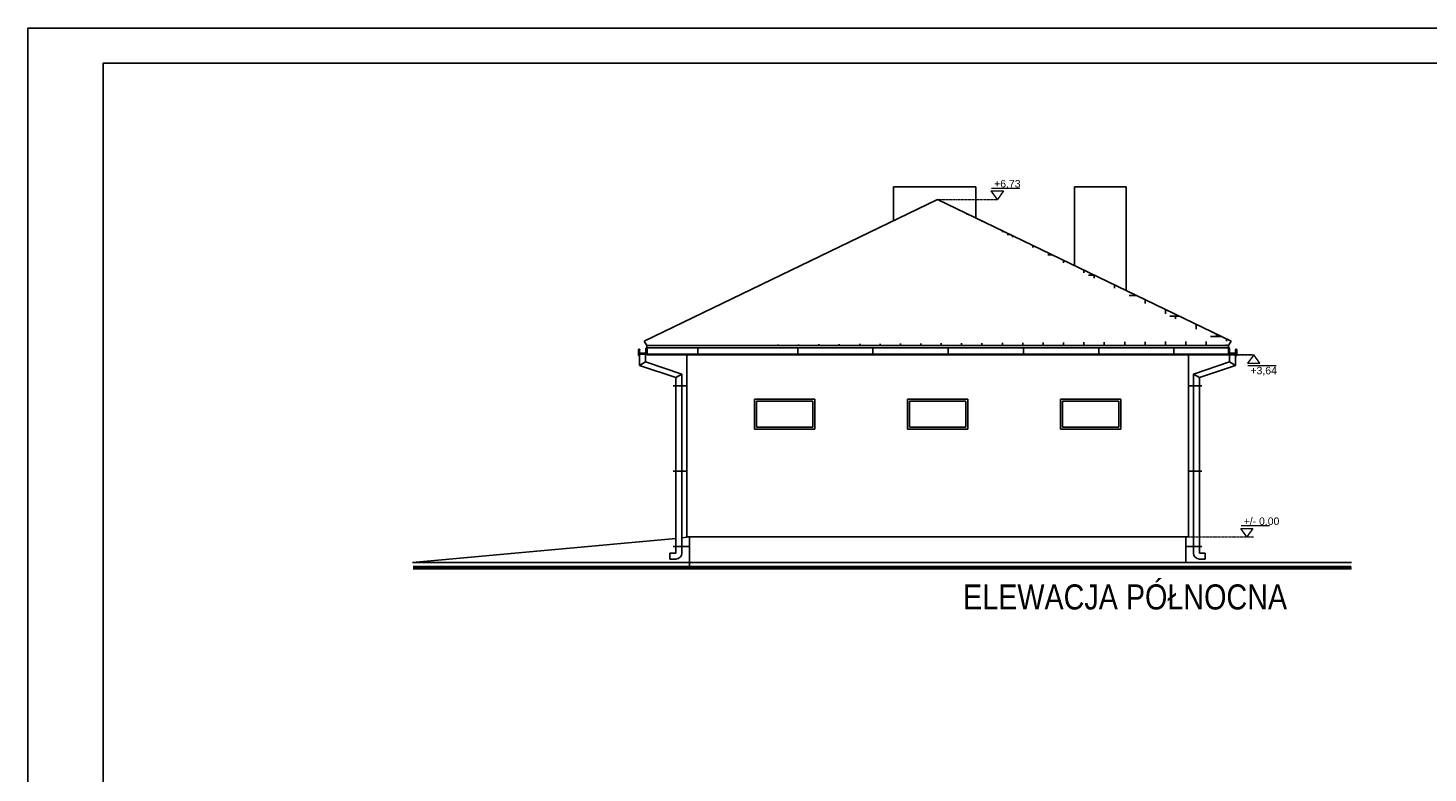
# Model space of a CAD drawing. Header units: millimetres. Extents: x -5941 to 19721, y -9230 to 6433.
# Tile 179 of 204: x 9132 to 11923, y 4948 to 6433. Entities that reach past the tile are written whole.
import ezdxf
from ezdxf.enums import TextEntityAlignment as Align

# ---------------------------------------------------------------- set-up
doc = ezdxf.new("R2010")
doc.units = ezdxf.units.MM
doc.linetypes.add('HIDDEN', pattern=[0.375, 0.25, -0.125])
for name, color, linetype in [('A_cienkL', 30, 'Continuous'), ('A_schody', 3, 'Continuous'), ('A_widok', 3, 'Continuous'), ('e_okna', 4, 'Continuous'), ('elewacja', 7, 'Continuous'), ('O_tabelka', 3, 'Continuous')]:
    doc.layers.add(name, color=color, linetype=linetype)
doc.layers.add('A_RZĘDNE', color=52, linetype='Continuous', lineweight=15)
doc.styles.add('ARIAL', font='arial.ttf', dxfattribs={"width": 0.8})
doc.styles.add('dar-styl', font='arial.ttf')

# ---------------------------------------------------------------- blocks, each defined once
blk = doc.blocks.new('A_RZĘDNA WYKOŃCZENIA')
at = {"layer": 'A_RZĘDNE'}
blk.add_line((45.08720983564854, 22), (-11.48193684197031, 22), dxfattribs=at)
blk.add_lwpolyline([(-12, 17), (12, 17), (0, 0), (-12, 17)], dxfattribs=at)
at = {"layer": 'A_RZĘDNE', "color": 1, "style": 'dar-styl'}
blk.add_attdef('RZEDNA', text='', height=15, dxfattribs=at).set_placement((-11.48193684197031, 31.5), align=Align.MIDDLE_LEFT)
blk = doc.blocks.new('*U139')
at = {"layer": 'A_RZĘDNE'}
blk.add_line((45.08720983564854, 41), (-11.48193684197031, 41), dxfattribs=at)
blk.add_lwpolyline([(-12, 46), (12, 46), (0, 63), (-12, 46)], dxfattribs=at)
at = {"layer": 'A_RZĘDNE', "color": 1, "style": 'dar-styl'}
blk.add_attdef('RZEDNA', text='', height=15, dxfattribs=at).set_placement((-11.48193684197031, 31.5), align=Align.MIDDLE_LEFT)
blk = doc.blocks.new('*U168')
at = {"layer": 'A_RZĘDNE'}
blk.add_line((45.08720983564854, 22), (-11.48193684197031, 22), dxfattribs=at)
blk.add_lwpolyline([(-12, 17), (12, 17), (0, 0), (-12, 17)], dxfattribs=at)
at = {"layer": 'A_RZĘDNE', "color": 1, "style": 'dar-styl'}
blk.add_attdef('RZEDNA', text='', height=15, dxfattribs=at).set_placement((-11.48193684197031, 31.5), align=Align.MIDDLE_LEFT)

msp = doc.modelspace()

# ---------------------------------------------------------------- hatches: boundary and pattern name
at = {"layer": 'elewacja'}
h = msp.add_hatch(dxfattribs=at)
h.set_pattern_fill('AR-B88', color=24, scale=0.2)
h.set_pattern_definition([(0, (0, 8500), (0, 40.64), []), (90, (0, 8500), (-20.32, 40.64), [40.64, -40.64])])
edge = h.paths.add_edge_path()
edge.add_line((11530.341264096, 5808.297552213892), (10945.34125235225, 6090.678628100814))
edge.add_line((10360.34126336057, 5808.297552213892), (10945.34126479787, 6090.678622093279))
edge.add_line((11525.34126411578, 5799.63729817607), (10365.3412633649, 5799.63729817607))

# ---------------------------------------------------------------- linework, layer by layer
for points in [[(9131.808072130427, 3462.532733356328), (13330.05324702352, 3462.532733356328), (13330.05324702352, 6432.532733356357), (9131.808072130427, 6432.532733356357)], [(9281.808072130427, 3532.532733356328), (13260.05324702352, 3532.532733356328), (13260.05324702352, 6362.532733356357), (9281.808072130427, 6362.532733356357)]]:
    msp.add_lwpolyline(points, close=True)
at = {"layer": 'A_cienkL'}
for p, q in [((10349.13514046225, 5791.49505549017, 2.161652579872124e-07), (10349.13514046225, 5779.845573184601, 2.161652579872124e-07)), ((10349.21501648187, 5785.448534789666, 2.161652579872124e-07), (10349.21501648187, 5788.704974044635, 2.161652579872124e-07)), ((10349.29565100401, 5791.525700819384, 2.161652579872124e-07), (10349.29514046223, 5791.49505549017, 2.161652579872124e-07)), ((10349.29514046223, 5791.49505549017, 2.161652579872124e-07), (10349.29514046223, 5791.303632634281, 2.161652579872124e-07)), ((10349.29514046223, 5791.403632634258, 2.161652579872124e-07), (10349.29514046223, 5791.257186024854, 2.161652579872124e-07)), ((10349.29514046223, 5791.257186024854, 2.161652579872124e-07), (10349.41514046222, 5791.257186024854, 2.161652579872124e-07)), ((10349.29726584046, 5791.557554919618, 2.161652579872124e-07), (10349.29565100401, 5791.525700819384, 2.161652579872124e-07)), ((10349.3000877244, 5791.590336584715, 2.161652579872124e-07), (10349.29726584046, 5791.557554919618, 2.161652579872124e-07)), ((10349.30418842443, 5791.623765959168, 2.161652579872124e-07), (10349.3000877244, 5791.590336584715, 2.161652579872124e-07)), ((10349.309599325, 5791.65752163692, 2.161652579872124e-07), (10349.30418842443, 5791.623765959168, 2.161652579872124e-07)), ((10349.31630320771, 5791.691248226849, 2.161652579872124e-07), (10349.309599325, 5791.65752163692, 2.161652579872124e-07)), ((10349.32423258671, 5791.724583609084, 2.161652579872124e-07), (10349.31630320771, 5791.691248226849, 2.161652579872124e-07)), ((10349.33327449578, 5791.757186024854, 2.161652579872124e-07), (10349.32423258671, 5791.724583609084, 2.161652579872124e-07)), ((10349.41514046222, 5791.49505549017, 2.161652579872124e-07), (10349.41573278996, 5791.52583492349, 2.161652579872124e-07)), ((10349.41514046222, 5791.403632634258, 2.161652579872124e-07), (10349.41514046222, 5791.49505549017, 2.161652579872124e-07)), ((10349.41514046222, 5791.257186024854, 2.161652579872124e-07), (10349.41514046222, 5791.403632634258, 2.161652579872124e-07)), ((10349.41573278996, 5791.52583492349, 2.161652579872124e-07), (10349.41760569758, 5791.557811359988, 2.161652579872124e-07)), ((10349.41760569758, 5791.557811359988, 2.161652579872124e-07), (10349.42087719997, 5791.590689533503, 2.161652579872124e-07)), ((10349.42087719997, 5791.590689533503, 2.161652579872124e-07), (10349.42562970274, 5791.624178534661, 2.161652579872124e-07)), ((10349.42562970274, 5791.624178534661, 2.161652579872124e-07), (10349.43189879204, 5791.657943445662, 2.161652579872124e-07)), ((10349.43189879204, 5791.657943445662, 2.161652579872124e-07), (10349.43966307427, 5791.691612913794, 2.161652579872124e-07)), ((10349.43966307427, 5791.691612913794, 2.161652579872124e-07), (10349.44884249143, 5791.72481062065, 2.161652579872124e-07)), ((10349.44884249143, 5791.72481062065, 2.161652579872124e-07), (10349.4593047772, 5791.757186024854, 2.161652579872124e-07)), ((10349.50790970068, 5789.412080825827, 2.161652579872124e-07), (10350.7650549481, 5790.669226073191, 2.161652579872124e-07)), ((10349.52286523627, 5779.795943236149, 2.161652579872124e-07), (10350.17816897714, 5782.313722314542, 2.161652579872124e-07)), ((10350.27494484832, 5782.388534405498, 2.161652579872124e-07), (10352.39474326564, 5782.388534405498, 2.161652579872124e-07)), ((10350.7650549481, 5790.669226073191, 2.161652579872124e-07), (10350.76494260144, 5785.248562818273, 2.161652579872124e-07)), ((10351.21512447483, 5791.119295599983, 2.161652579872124e-07), (10350.7650549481, 5790.669226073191, 2.161652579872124e-07)), ((10351.01507879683, 5790.919249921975, 2.161652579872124e-07), (10351.01507897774, 5791.485137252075, 2.161652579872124e-07)), ((10351.13506261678, 5791.039233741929, 2.161652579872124e-07), (10351.02668987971, 5790.930861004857, 2.161652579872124e-07)), ((10351.13506975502, 5791.483649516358, 2.161652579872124e-07), (10351.13506261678, 5791.039233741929, 2.161652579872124e-07)), ((10351.21512447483, 5791.119295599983, 2.161652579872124e-07), (10351.21502309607, 5785.248550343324, 2.161652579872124e-07)), ((10351.29289346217, 5791.241713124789, 2.161652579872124e-07), (10351.29289346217, 5791.564686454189, 2.161652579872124e-07)), ((10351.98531394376, 5783.073532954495, 2.161652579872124e-07), (10351.93531394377, 5782.986930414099, 2.161652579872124e-07)), ((10351.95361521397, 5782.918629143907, 2.161652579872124e-07), (10352.44463743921, 5782.635137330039, 2.161652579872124e-07)), ((10351.95372104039, 5782.918628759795, 2.161652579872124e-07), (10352.44474326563, 5782.635136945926, 2.161652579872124e-07)), ((10352.93579171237, 5782.582509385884, 2.161652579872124e-07), (10352.05361521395, 5783.091834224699, 2.161652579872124e-07)), ((10352.1349426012, 5783.878534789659, 2.161652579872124e-07), (10362.79494423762, 5783.878534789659, 2.161652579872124e-07)), ((10352.13502309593, 5784.328534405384, 2.161652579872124e-07), (10362.79506821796, 5784.328534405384, 2.161652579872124e-07)), ((10352.39463743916, 5782.448534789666, 2.161652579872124e-07), (10352.21501648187, 5782.448534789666, 2.161652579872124e-07)), ((10352.21512230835, 5782.448534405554, 2.161652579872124e-07), (10352.39474326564, 5782.448534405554, 2.161652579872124e-07)), ((10363.21073067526, 5782.448534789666, 2.161652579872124e-07), (10353.43579171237, 5782.448534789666, 2.161652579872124e-07)), ((10362.83324282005, 5793.917126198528, -2.270136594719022e-07), (10365.34126334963, 5796.035592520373)), ((10362.83324282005, 5793.917126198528, -2.270136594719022e-07), (10363.02549462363, 5793.579966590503, -1.999972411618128e-07)), ((10362.83324282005, 5793.917126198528, -2.270136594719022e-07), (10363.02549462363, 5793.579966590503, -1.999972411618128e-07)), ((10363.02549462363, 5793.579966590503, -1.999972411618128e-07), (10363.58905091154, 5793.201929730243, -1.862101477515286e-07)), ((10363.02549462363, 5793.579966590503, -1.999972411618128e-07), (10363.58905091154, 5793.201929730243, -1.862101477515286e-07)), ((10363.21073067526, 5782.448534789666, 2.161652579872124e-07), (10363.21073067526, 5766.909379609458, 2.161652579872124e-07)), ((10364.96494423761, 5793.49512811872, 2.161652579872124e-07), (10363.715068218, 5793.49512811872, 2.161652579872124e-07)), ((10363.715068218, 5785.248534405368, 2.161652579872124e-07), (10363.715068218, 5793.49512811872, 2.161652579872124e-07)), ((10364.59494423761, 5783.418534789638, 2.161652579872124e-07), (10363.91783745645, 5782.741428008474, 2.161652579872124e-07)), ((10364.16494423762, 5785.248534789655, 2.161652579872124e-07), (10364.16494423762, 5793.49512811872, 2.161652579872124e-07)), ((10364.42494423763, 5793.49512811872, 2.161652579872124e-07), (10364.42494423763, 5783.248534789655, 2.161652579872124e-07)), ((10364.59494423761, 5783.418534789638, 2.161652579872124e-07), (10364.77172093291, 5783.595311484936, 2.161652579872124e-07)), ((10364.77172093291, 5783.595311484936, 2.161652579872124e-07), (10364.84494423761, 5783.668534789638, 2.161652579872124e-07)), ((10364.84494423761, 5793.49512811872, 2.161652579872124e-07), (10364.84494423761, 5793.102234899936, 2.161652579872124e-07)), ((10364.84494423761, 5793.102234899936, 2.161652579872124e-07), (10364.84494423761, 5792.395128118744, 2.161652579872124e-07)), ((10364.84494423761, 5784.668534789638, 2.161652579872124e-07), (10364.84494423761, 5792.395128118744, 2.161652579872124e-07)), ((10364.84494423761, 5784.668534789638, 2.161652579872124e-07), (10364.84494423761, 5783.961428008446, 2.161652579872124e-07)), ((10364.96494423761, 5784.668534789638, 2.161652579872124e-07), (10364.84494423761, 5784.668534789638, 2.161652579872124e-07)), ((10364.84494423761, 5783.961428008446, 2.161652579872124e-07), (10364.84494423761, 5783.668534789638, 2.161652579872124e-07)), ((10364.84494423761, 5783.668534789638, 2.161652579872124e-07), (10364.96494423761, 5783.668534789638, 2.161652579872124e-07)), ((10364.96494423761, 5793.102234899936, 2.161652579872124e-07), (10364.96494423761, 5793.49512811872, 2.161652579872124e-07)), ((10364.96494423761, 5792.395128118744, 2.161652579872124e-07), (10364.96494423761, 5793.102234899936, 2.161652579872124e-07)), ((10364.96494423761, 5783.961428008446, 2.161652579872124e-07), (10364.96494423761, 5784.668534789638, 2.161652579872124e-07)), ((10364.96494423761, 5783.668534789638, 2.161652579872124e-07), (10364.96494423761, 5783.961428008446, 2.161652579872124e-07)), ((11525.34126410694, 5795.030830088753), (10366.41649625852, 5795.030830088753)), ((10366.41649625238, 5782.31679009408), (10366.41649625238, 5795.030830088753)), ((11525.34126410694, 5782.31679009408), (10366.41649625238, 5782.31679009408)), ((10467.41476295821, 5782.31679009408, -2.161652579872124e-07), (10467.41476295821, 5795.030830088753, -2.161652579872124e-07)), ((10666.41649625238, 5782.31679009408), (10666.41649625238, 5795.030830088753)), ((10816.41649625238, 5782.31679009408), (10816.41649625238, 5795.030830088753)), ((10966.41649625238, 5782.31679009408), (10966.41649625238, 5795.030830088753)), ((11116.41649625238, 5782.31679009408), (11116.41649625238, 5795.030830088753)), ((11266.41649625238, 5782.31679009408), (11266.41649625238, 5795.030830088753)), ((11416.41649625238, 5782.31679009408), (11416.41649625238, 5795.030830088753)), ((11527.84928463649, 5793.785381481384, -2.270136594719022e-07), (11525.34126410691, 5795.903847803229)), ((11525.71758321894, 5793.363383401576, 2.161652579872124e-07), (11526.96745923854, 5793.363383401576, 2.161652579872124e-07)), ((11525.71758321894, 5792.970490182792, 2.161652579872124e-07), (11525.71758321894, 5793.363383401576, 2.161652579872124e-07)), ((11525.71758321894, 5792.2633834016, 2.161652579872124e-07), (11525.71758321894, 5792.970490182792, 2.161652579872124e-07)), ((11525.71758321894, 5783.829683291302, 2.161652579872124e-07), (11525.71758321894, 5784.536790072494, 2.161652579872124e-07)), ((11525.71758321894, 5784.536790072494, 2.161652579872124e-07), (11525.83758321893, 5784.536790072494, 2.161652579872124e-07)), ((11525.71758321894, 5783.536790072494, 2.161652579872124e-07), (11525.71758321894, 5783.829683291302, 2.161652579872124e-07)), ((11525.83758321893, 5783.536790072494, 2.161652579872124e-07), (11525.71758321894, 5783.536790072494, 2.161652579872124e-07)), ((11525.83758321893, 5793.363383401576, 2.161652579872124e-07), (11525.83758321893, 5792.970490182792, 2.161652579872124e-07)), ((11525.83758321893, 5792.970490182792, 2.161652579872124e-07), (11525.83758321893, 5792.2633834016, 2.161652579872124e-07)), ((11525.83758321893, 5784.536790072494, 2.161652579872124e-07), (11525.83758321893, 5792.2633834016, 2.161652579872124e-07)), ((11525.83758321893, 5784.536790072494, 2.161652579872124e-07), (11525.83758321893, 5783.829683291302, 2.161652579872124e-07)), ((11525.83758321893, 5783.829683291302, 2.161652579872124e-07), (11525.83758321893, 5783.536790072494, 2.161652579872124e-07)), ((11525.91080652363, 5783.463566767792, 2.161652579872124e-07), (11525.83758321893, 5783.536790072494, 2.161652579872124e-07)), ((11526.08758321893, 5783.286790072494, 2.161652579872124e-07), (11525.91080652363, 5783.463566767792, 2.161652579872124e-07)), ((11526.08758321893, 5783.286790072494, 2.161652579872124e-07), (11526.76469000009, 5782.60968329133, 2.161652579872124e-07)), ((11526.25758321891, 5793.363383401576, 2.161652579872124e-07), (11526.25758321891, 5783.11679007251, 2.161652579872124e-07)), ((11526.51758321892, 5785.11679007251, 2.161652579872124e-07), (11526.51758321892, 5793.363383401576, 2.161652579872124e-07)), ((11526.96745923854, 5785.116789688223, 2.161652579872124e-07), (11526.96745923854, 5793.363383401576, 2.161652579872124e-07)), ((11527.65703283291, 5793.448221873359, -1.999972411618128e-07), (11527.093476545, 5793.070185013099, -1.862101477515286e-07)), ((11527.65703283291, 5793.448221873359, -1.999972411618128e-07), (11527.093476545, 5793.070185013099, -1.862101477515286e-07)), ((11527.47179678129, 5782.316790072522, 2.161652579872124e-07), (11537.24673574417, 5782.316790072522, 2.161652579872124e-07)), ((11527.84928463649, 5793.785381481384, -2.270136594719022e-07), (11527.65703283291, 5793.448221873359, -1.999972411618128e-07)), ((11527.84928463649, 5793.785381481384, -2.270136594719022e-07), (11527.65703283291, 5793.448221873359, -1.999972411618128e-07)), ((11538.54750436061, 5784.19678968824, 2.161652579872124e-07), (11527.88745923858, 5784.19678968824, 2.161652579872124e-07)), ((11538.54758485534, 5783.746790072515, 2.161652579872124e-07), (11527.88758321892, 5783.746790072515, 2.161652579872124e-07)), ((11541.54738699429, 5782.31679009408), (11537.24673574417, 5782.31679009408)), ((11537.74673574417, 5782.45076466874, 2.161652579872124e-07), (11538.62891224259, 5782.960089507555, 2.161652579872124e-07)), ((11538.72880641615, 5782.786884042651, 2.161652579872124e-07), (11538.23778419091, 5782.503392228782, 2.161652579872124e-07)), ((11538.72891224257, 5782.786884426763, 2.161652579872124e-07), (11538.23789001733, 5782.503392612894, 2.161652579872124e-07)), ((11538.4674051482, 5782.31678968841, 2.161652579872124e-07), (11538.2877841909, 5782.31678968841, 2.161652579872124e-07)), ((11540.40758260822, 5782.256789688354, 2.161652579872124e-07), (11538.2877841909, 5782.256789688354, 2.161652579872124e-07)), ((11538.28789001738, 5782.316790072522, 2.161652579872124e-07), (11538.46751097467, 5782.316790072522, 2.161652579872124e-07)), ((11538.69721351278, 5782.941788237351, 2.161652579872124e-07), (11538.74721351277, 5782.855185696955, 2.161652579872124e-07)), ((11539.38963399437, 5791.109968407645, 2.161652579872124e-07), (11539.38963399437, 5791.432941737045, 2.161652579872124e-07)), ((11539.46740298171, 5790.987550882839, 2.161652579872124e-07), (11539.91747250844, 5790.537481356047, 2.161652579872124e-07)), ((11539.46740298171, 5790.987550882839, 2.161652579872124e-07), (11539.46750436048, 5785.116805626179, 2.161652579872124e-07)), ((11539.54745770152, 5791.351904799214, 2.161652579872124e-07), (11539.54746483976, 5790.907489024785, 2.161652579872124e-07)), ((11539.54746483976, 5790.907489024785, 2.161652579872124e-07), (11539.65583757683, 5790.799116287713, 2.161652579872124e-07)), ((11539.66744865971, 5790.787505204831, 2.161652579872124e-07), (11539.66744847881, 5791.353392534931, 2.161652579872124e-07)), ((11541.17461775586, 5789.280336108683, 2.161652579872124e-07), (11539.91747250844, 5790.537481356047, 2.161652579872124e-07)), ((11539.91747250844, 5790.537481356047, 2.161652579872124e-07), (11539.91758485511, 5785.116818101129, 2.161652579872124e-07)), ((11541.15966222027, 5779.664198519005, 2.161652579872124e-07), (11540.5043584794, 5782.181977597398, 2.161652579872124e-07)), ((11541.23368496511, 5791.593065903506, 2.161652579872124e-07), (11541.22322267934, 5791.625441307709, 2.161652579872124e-07)), ((11541.24286438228, 5791.559868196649, 2.161652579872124e-07), (11541.23368496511, 5791.593065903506, 2.161652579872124e-07)), ((11541.2506286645, 5791.526198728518, 2.161652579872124e-07), (11541.24286438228, 5791.559868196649, 2.161652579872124e-07)), ((11541.2568977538, 5791.492433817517, 2.161652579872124e-07), (11541.2506286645, 5791.526198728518, 2.161652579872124e-07)), ((11541.26165025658, 5791.458944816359, 2.161652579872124e-07), (11541.2568977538, 5791.492433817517, 2.161652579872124e-07)), ((11541.26492175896, 5791.426066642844, 2.161652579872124e-07), (11541.26165025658, 5791.458944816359, 2.161652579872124e-07)), ((11541.26679466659, 5791.394090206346, 2.161652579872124e-07), (11541.26492175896, 5791.426066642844, 2.161652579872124e-07)), ((11541.26738699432, 5791.363310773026, 2.161652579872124e-07), (11541.26679466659, 5791.394090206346, 2.161652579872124e-07)), ((11541.26738699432, 5791.271887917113, 2.161652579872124e-07), (11541.26738699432, 5791.363310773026, 2.161652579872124e-07)), ((11541.26738699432, 5791.125441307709, 2.161652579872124e-07), (11541.26738699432, 5791.271887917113, 2.161652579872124e-07)), ((11541.38738699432, 5791.125441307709, 2.161652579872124e-07), (11541.26738699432, 5791.125441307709, 2.161652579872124e-07)), ((11541.34925296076, 5791.625441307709, 2.161652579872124e-07), (11541.35829486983, 5791.59283889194, 2.161652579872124e-07)), ((11541.35829486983, 5791.59283889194, 2.161652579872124e-07), (11541.36622424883, 5791.559503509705, 2.161652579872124e-07)), ((11541.36622424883, 5791.559503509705, 2.161652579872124e-07), (11541.37292813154, 5791.525776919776, 2.161652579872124e-07)), ((11541.37292813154, 5791.525776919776, 2.161652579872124e-07), (11541.37833903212, 5791.492021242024, 2.161652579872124e-07)), ((11541.37833903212, 5791.492021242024, 2.161652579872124e-07), (11541.38243973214, 5791.458591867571, 2.161652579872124e-07)), ((11541.38243973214, 5791.458591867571, 2.161652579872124e-07), (11541.38526161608, 5791.425810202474, 2.161652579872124e-07)), ((11541.38526161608, 5791.425810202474, 2.161652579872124e-07), (11541.38687645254, 5791.39395610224, 2.161652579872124e-07)), ((11541.38687645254, 5791.39395610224, 2.161652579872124e-07), (11541.38738699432, 5791.363310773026, 2.161652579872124e-07)), ((11541.38738699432, 5791.363310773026, 2.161652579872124e-07), (11541.38738699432, 5791.171887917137, 2.161652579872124e-07)), ((11541.38738699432, 5791.271887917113, 2.161652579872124e-07), (11541.38738699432, 5791.125441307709, 2.161652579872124e-07)), ((11541.46751097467, 5785.316790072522, 2.161652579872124e-07), (11541.46751097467, 5788.57322932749, 2.161652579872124e-07)), ((11541.54738699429, 5791.363310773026, 2.161652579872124e-07), (11541.54738699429, 5779.713828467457, 2.161652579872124e-07)), ((10351.21073067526, 5759.981176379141, 2.161652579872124e-07), (10363.21073067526, 5766.909379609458, 2.161652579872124e-07)), ((10363.21073067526, 5766.909379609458, 2.161652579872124e-07), (10435.34126334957, 5742.585305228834, 2.161652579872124e-07)), ((11539.47179678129, 5759.981176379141, 2.161652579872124e-07), (11527.47179678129, 5766.909379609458, 2.161652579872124e-07)), ((10435.34126334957, 5742.585305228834, 2.161652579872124e-07), (10423.34126334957, 5735.657101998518, 2.161652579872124e-07)), ((10435.34126334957, 5742.585305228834, 2.161652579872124e-07), (10435.34126334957, 5385.980020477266, 2.161652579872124e-07)), ((11455.34126410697, 5742.585305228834, 2.161652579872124e-07), (11467.34126410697, 5735.657101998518, 2.161652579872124e-07)), ((10418.34126334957, 5719.212646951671, 2.161652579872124e-07), (10445.34126332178, 5719.212646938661)), ((11472.34126410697, 5719.212646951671, 2.161652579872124e-07), (11445.34126413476, 5719.212646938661)), ((10418.34126334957, 5549.212646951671, 2.161652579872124e-07), (10445.34126332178, 5549.212646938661)), ((11472.34126410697, 5549.212646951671, 2.161652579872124e-07), (11445.34126413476, 5549.212646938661)), ((10418.34126334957, 5399.212646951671, 2.161652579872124e-07), (10450.34125235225, 5399.212646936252, -4.003051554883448e-08)), ((10435.34126334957, 5388.446363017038, 2.161652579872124e-07), (10435.34126334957, 5387.032780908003, 2.161652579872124e-07)), ((11472.34126410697, 5399.212646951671, 2.161652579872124e-07), (11440.34126414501, 5399.212646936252, -4.003060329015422e-08)), ((10411.29517250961, 5385.980020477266, 2.161652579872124e-07), (10411.29517250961, 5373.980020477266, 2.161652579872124e-07)), ((10423.34126334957, 5373.980020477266, 2.161652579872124e-07), (10411.29517250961, 5373.980020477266, 2.161652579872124e-07)), ((11467.34126410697, 5385.980020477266, 2.161652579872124e-07), (11478.91185341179, 5385.980020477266, 2.161652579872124e-07)), ((11467.34126410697, 5373.980020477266, 2.161652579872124e-07), (11478.91185341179, 5373.980020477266, 2.161652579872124e-07)), ((11478.91185341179, 5385.980020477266, 2.161652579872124e-07), (11478.91185341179, 5373.980020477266, 2.161652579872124e-07))]:
    msp.add_line(p, q, dxfattribs=at)
at = {"layer": 'A_cienkL', "elevation": 2.161652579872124e-07}
for points in [[(10351.21073067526, 5782.621626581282), (10351.21073067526, 5759.981176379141), (10423.34126334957, 5735.657101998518), (10423.34126334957, 5385.980020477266), (10411.29517250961, 5385.980020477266)], [(11527.47179678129, 5782.316790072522), (11527.47179678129, 5766.909379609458), (11455.34126410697, 5742.585305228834), (11455.34126410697, 5385.980020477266)], [(11539.47179678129, 5782.31679007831), (11539.47179678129, 5759.981176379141), (11467.34126410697, 5735.657101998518), (11467.34126410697, 5385.980020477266)], [(11539.47179678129, 5782.316790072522), (11539.47179678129, 5782.256789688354)]]:
    msp.add_lwpolyline(points, dxfattribs=at)
at = {"layer": 'A_cienkL'}
for centre, radius, start, end in [((10350.21514046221, 5791.49505549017, 2.161652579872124e-07), 1.079999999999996, 3.696601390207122, 180), ((10349.33217924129, 5779.845573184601, 2.161652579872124e-07), 0.1970387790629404, 180, 345.4112650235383), ((10350.21501648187, 5788.704974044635, 2.161652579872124e-07), 1.000000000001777, 134.999999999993, 179.9999975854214), ((10352.21501648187, 5785.448534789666, 2.161652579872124e-07), 2.999999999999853, 179.9999987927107, 270), ((10350.21514046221, 5791.49505549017, 2.161652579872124e-07), 0.9200000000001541, 359.9999942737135, 163.4456646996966), ((10350.21514046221, 5791.49505549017, 2.161652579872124e-07), 0.7999999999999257, 0, 160.8729994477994), ((10350.27494484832, 5782.288534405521, 2.161652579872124e-07), 0.1000000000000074, 90, 165.4112650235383), ((10352.1349426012, 5785.248534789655, 2.161652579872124e-07), 1.369999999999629, 179.9988277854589, 270), ((10350.21514046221, 5791.395055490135, 2.161652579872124e-07), 0.7999999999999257, 359.2896403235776, 0), ((10350.21514046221, 5791.395055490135, 2.161652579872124e-07), 0.9200000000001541, 359.2896403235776, 359.9999942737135), ((10352.13502309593, 5785.248534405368, 2.161652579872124e-07), 0.919999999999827, 179.9990074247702, 270), ((10351.978615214, 5782.961930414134, 2.161652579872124e-07), 0.04999999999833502, 149.9999999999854, 180), ((10351.978615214, 5782.961930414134, 2.161652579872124e-07), 0.04999999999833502, 180, 239.9999999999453), ((10352.02861521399, 5783.048532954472, 2.161652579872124e-07), 0.05000000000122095, 60.00000000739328, 149.9999999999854), ((10352.39463743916, 5782.548534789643, 2.161652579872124e-07), 0.09999999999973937, 270, 359.999992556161), ((10352.39463743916, 5782.548534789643, 2.161652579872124e-07), 0.09999999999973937, 359.999992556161, 59.99999999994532), ((10353.43579171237, 5783.448534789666, 2.161652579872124e-07), 0.9999999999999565, 239.9999999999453, 270), ((10362.79494423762, 5785.248534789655, 2.161652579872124e-07), 1.369999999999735, 270, 3.818636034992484e-06), ((10362.79506821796, 5785.248534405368, 2.161652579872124e-07), 0.9200000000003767, 270, 359.9999956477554), ((10363.21073067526, 5783.448534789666, 2.161652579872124e-07), 1, 270, 314.999999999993), ((11527.88758321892, 5785.11679007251, 2.161652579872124e-07), 1.369999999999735, 179.999996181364, 270), ((11527.47179678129, 5783.316790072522, 2.161652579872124e-07), 1, 225.0000000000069, 270), ((11527.88745923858, 5785.116789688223, 2.161652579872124e-07), 0.9200000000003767, 180.0000043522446, 270), ((11537.24673574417, 5783.316790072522, 2.161652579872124e-07), 0.9999999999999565, 270, 300.0000000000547), ((11538.28789001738, 5782.416790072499, 2.161652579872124e-07), 0.09999999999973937, 120.0000000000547, 180.000007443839), ((11538.28789001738, 5782.416790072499, 2.161652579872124e-07), 0.09999999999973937, 180.000007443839, 270), ((11538.46751097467, 5785.316790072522, 2.161652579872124e-07), 2.999999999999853, 270, 1.207289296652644e-06), ((11538.54750436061, 5785.116789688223, 2.161652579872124e-07), 0.919999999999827, 270, 0.0009925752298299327), ((11538.54758485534, 5785.11679007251, 2.161652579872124e-07), 1.369999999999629, 270, 0.001172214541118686), ((11538.65391224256, 5782.916788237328, 2.161652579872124e-07), 0.05000000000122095, 30.00000000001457, 119.9999999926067), ((11538.70391224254, 5782.83018569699, 2.161652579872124e-07), 0.04999999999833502, 300.0000000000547, 0), ((11538.70391224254, 5782.83018569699, 2.161652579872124e-07), 0.04999999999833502, 0, 30.00000000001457), ((11540.46738699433, 5791.363310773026, 2.161652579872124e-07), 1.079999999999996, 0, 176.3033986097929), ((11540.46738699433, 5791.363310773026, 2.161652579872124e-07), 0.9200000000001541, 16.55433530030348, 180.0000057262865), ((11540.46738699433, 5791.263310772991, 2.161652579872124e-07), 0.9200000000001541, 180.0000057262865, 180.7103596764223), ((11540.46738699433, 5791.363310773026, 2.161652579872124e-07), 0.7999999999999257, 19.12700055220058, 180), ((11540.46738699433, 5791.263310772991, 2.161652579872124e-07), 0.7999999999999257, 180, 180.7103596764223), ((11540.40758260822, 5782.156789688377, 2.161652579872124e-07), 0.1000000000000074, 14.58873497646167, 90), ((11541.35034821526, 5779.713828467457, 2.161652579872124e-07), 0.1970387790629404, 194.5887349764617, 0), ((11540.46751097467, 5788.57322932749, 2.161652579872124e-07), 1.000000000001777, 2.41457859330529e-06, 45.00000000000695), ((10423.34126334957, 5385.980020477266, 2.161652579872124e-07), 12, 270, 0), ((11467.34126410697, 5385.980020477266, 2.161652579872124e-07), 12, 180, 270)]:
    msp.add_arc(centre, radius, start, end, dxfattribs=at)
at = {"layer": 'A_RZĘDNE', "linetype": 'HIDDEN'}
for p, q in [((10945.34125021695, 6090.678616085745), (11064.40582389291, 6090.678616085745)), ((11572.17063854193, 5781.316790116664), (11525.34123921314, 5781.31679009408)), ((11525.34123921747, 5781.31679009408), (11575.45785871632, 5781.31679009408)), ((11445.34123921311, 5417.980020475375), (11575.45785871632, 5417.980020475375))]:
    msp.add_line(p, q, dxfattribs=at)
at = {"layer": 'A_schody'}
for p, q in [((10423.34126334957, 5414.975486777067), (9898.435611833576, 5367.044589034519)), ((10450.34125235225, 5417.980020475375), (10435.34126334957, 5416.310835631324))]:
    msp.add_line(p, q, dxfattribs=at)
at = {"layer": 'A_widok', "color": 3, "ltscale": 0.5, "const_width": 8}
for points in [[(9899.46654383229, 5357.044589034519), (10346.46960012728, 5357.044589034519)], [(10346.46960012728, 5357.044589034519), (11770.15473483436, 5357.044589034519)]]:
    msp.add_lwpolyline(points, dxfattribs=at)
at = {"layer": 'A_widok', "color": 3, "ltscale": 0.5}
for points in [[(9898.693344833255, 5367.044589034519), (10346.46960012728, 5367.044589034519)], [(10346.46960012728, 5367.044589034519), (11770.15473483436, 5367.044589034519)], [(10346.46960012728, 5356.044589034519), (11770.15473483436, 5356.044589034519)]]:
    msp.add_lwpolyline(points, dxfattribs=at)
at = {"layer": 'e_okna'}
for p, q in [((10580.34125235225, 5692.980020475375), (10580.34125235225, 5632.980020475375)), ((10700.34125235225, 5692.980020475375), (10580.34125235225, 5692.980020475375)), ((10696.34125235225, 5688.980020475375), (10584.34125235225, 5688.980020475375)), ((10584.34125235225, 5688.980020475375), (10584.34125235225, 5636.980020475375)), ((10696.34125235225, 5688.980020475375), (10696.34125235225, 5636.980020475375)), ((10700.34125235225, 5692.980020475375), (10700.34125235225, 5632.980020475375)), ((10885.34125235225, 5692.980020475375), (10885.34125235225, 5632.980020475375)), ((11005.34126410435, 5692.980020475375), (10885.34125235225, 5692.980020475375)), ((10889.34125235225, 5688.980020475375), (10889.34125235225, 5636.980020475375)), ((11001.34126410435, 5688.980020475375), (10889.34125235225, 5688.980020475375)), ((11001.34126410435, 5688.980020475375), (11001.34126410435, 5636.980020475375)), ((11005.34126410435, 5692.980020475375), (11005.34126410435, 5632.980020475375)), ((11190.34126410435, 5692.980020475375), (11190.34126410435, 5632.980020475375)), ((11310.34126410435, 5692.980020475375), (11190.34126410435, 5692.980020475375)), ((11306.34126410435, 5688.980020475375), (11194.34126410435, 5688.980020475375)), ((11194.34126410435, 5688.980020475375), (11194.34126410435, 5636.980020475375)), ((11306.34126410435, 5688.980020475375), (11306.34126410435, 5636.980020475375)), ((11310.34126410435, 5692.980020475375), (11310.34126410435, 5632.980020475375)), ((10700.34125235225, 5632.980020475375), (10580.34125235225, 5632.980020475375)), ((10696.34125235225, 5636.980020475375), (10584.34125235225, 5636.980020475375)), ((11005.34126410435, 5632.980020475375), (10885.34125235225, 5632.980020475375)), ((11001.34126410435, 5636.980020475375), (10889.34125235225, 5636.980020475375)), ((11310.34126410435, 5632.980020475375), (11190.34126410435, 5632.980020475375)), ((11306.34126410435, 5636.980020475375), (11194.34126410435, 5636.980020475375))]:
    msp.add_line(p, q, dxfattribs=at)
at = {"layer": 'elewacja'}
for p, q in [((10857.59968018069, 6115.999491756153), (10857.59968018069, 6048.325523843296)), ((10857.59968018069, 6115.999491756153), (11021.59968018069, 6115.999491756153)), ((11021.59968018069, 6115.999491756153), (11021.59968018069, 6053.868480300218)), ((11218.34126410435, 5958.900789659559), (11218.34126410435, 6115.999491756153)), ((11218.34126410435, 6115.999491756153), (11321.34126410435, 6115.999491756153)), ((11321.34126410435, 5909.182413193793), (11321.34126410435, 6115.999491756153)), ((10360.34126336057, 5808.297552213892), (10945.34126479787, 6090.678622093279)), ((10945.34125235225, 6090.678628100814), (10945.34125235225, 6090.678616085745)), ((11530.341264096, 5808.297552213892), (10945.34125235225, 6090.678628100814)), ((10365.34126336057, 5799.63729817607), (10360.34126336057, 5808.297552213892)), ((11525.34126409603, 5799.63729817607), (11530.341264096, 5808.297552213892)), ((10365.34126335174, 5781.31679009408), (10365.34126336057, 5799.63729817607)), ((11525.34126411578, 5799.63729817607), (10365.3412633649, 5799.63729817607)), ((11525.34126410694, 5781.31679009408), (10365.34126335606, 5781.31679009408)), ((10445.34126335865, 5782.31679009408), (10366.41649625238, 5782.31679009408)), ((10445.34125235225, 5782.31679009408), (10445.34125235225, 5417.980020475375)), ((10445.34126335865, 5782.31679009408), (11445.34126410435, 5782.31679009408)), ((10580.34125235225, 5782.31679009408), (10580.34125235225, 5781.31679009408)), ((10700.34125235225, 5782.31679009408), (10700.34125235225, 5781.31679009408)), ((10885.34125235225, 5782.31679009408), (10885.34125235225, 5781.31679009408)), ((11005.34126410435, 5782.31679009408), (11005.34126410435, 5781.31679009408)), ((11190.34126410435, 5782.31679009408), (11190.34126410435, 5781.31679009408)), ((11310.34126410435, 5782.31679009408), (11310.34126410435, 5781.31679009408)), ((11321.34126410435, 5781.31679009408), (11321.34126410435, 5782.31679009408)), ((11525.34126410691, 5782.31679009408), (11445.34126410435, 5782.31679009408)), ((11445.34126410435, 5782.31679009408), (11445.34126410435, 5417.980020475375)), ((11525.34126410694, 5781.31679009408), (11525.34126410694, 5799.637298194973)), ((11445.34126410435, 5417.980020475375), (10445.34125235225, 5417.980020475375)), ((10450.34125235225, 5417.980020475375), (10450.34125235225, 5356.044589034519)), ((11440.34126410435, 5417.980020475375), (11440.34126410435, 5367.044589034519)), ((11404.34126410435, 5357.044589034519), (11404.34126410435, 5356.044589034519))]:
    msp.add_line(p, q, dxfattribs=at)

# ---------------------------------------------------------------- block references
at = {"layer": 'A_RZĘDNE'}
ref = msp.add_blockref('*U168', (11064.40582389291, 6090.678616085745), dxfattribs=at)
ref.add_attrib('RZEDNA', '+6,73', dxfattribs={"color": 1, "height": 14.89367567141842, "style": 'dar-styl'}).set_placement((11058.01699161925, 6122.178616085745), align=Align.MIDDLE_LEFT)
ref = msp.add_blockref('*U139', (11575.45785873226, 5718.316790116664), dxfattribs=at)
ref.add_attrib('RZEDNA', '+3,64', dxfattribs={"color": 1, "height": 14.89367567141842, "style": 'dar-styl'}).set_placement((11569.0690264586, 5749.816790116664), align=Align.MIDDLE_LEFT)
ref = msp.add_blockref('A_RZĘDNA WYKOŃCZENIA', (11561.89563675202, 5417.980020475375), dxfattribs=at)
ref.add_attrib('RZEDNA', '+/- 0,00', dxfattribs={"color": 1, "height": 14.89367567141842, "style": 'dar-styl'}).set_placement((11555.50680447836, 5449.480020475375), align=Align.MIDDLE_LEFT)

# ---------------------------------------------------------------- texts
at = {"layer": 'O_tabelka', "color": 0, "ltscale": 10, "insert": (10996.07917917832, 5298.09290436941), "char_height": 50.00000000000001, "width": 834.7627089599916, "attachment_point": 4, "style": 'ARIAL'}
msp.add_mtext('{\\fArial Narrow|b0|i0|c238|p34;\\W1;ELEWACJA PÓŁNOCNA}', dxfattribs=at)

doc.saveas('drawing.dxf')
